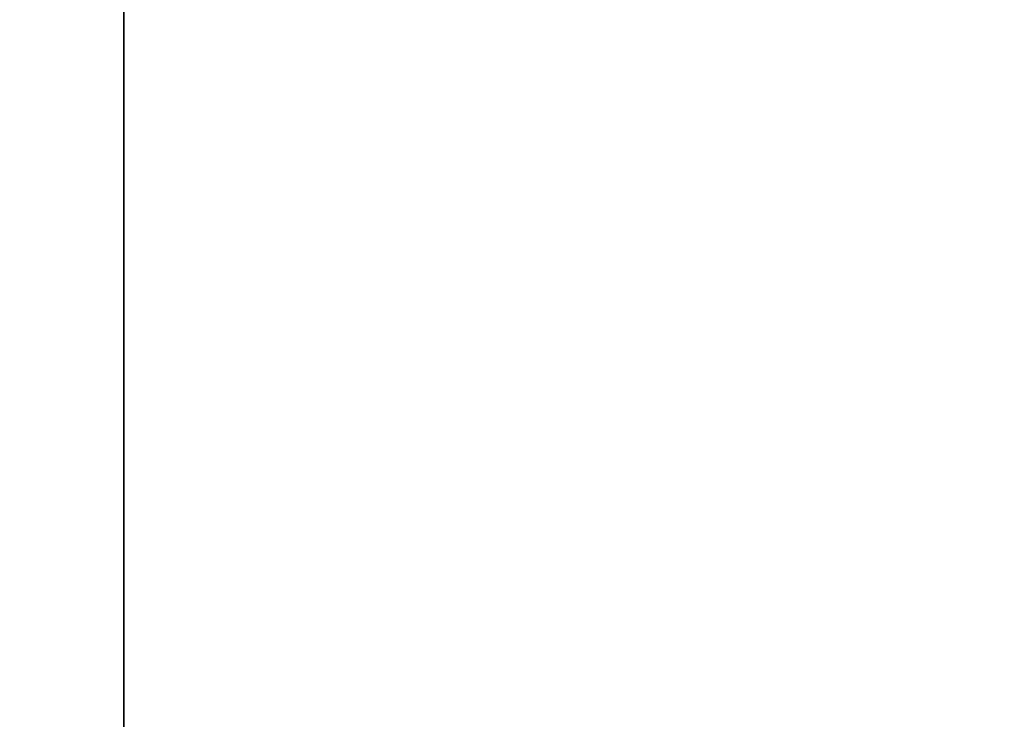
# Model space of a CAD drawing. Header units: millimetres. Extents: x 549 to 1049, y -22 to 79.
# Tile 45 of 127: x 658.095 to 658.1471, y 47.9344 to 47.9714. Entities that reach past the tile are written whole.
import ezdxf

# ---------------------------------------------------------------- set-up
doc = ezdxf.new("R2010")
doc.units = ezdxf.units.MM
doc.header["$LTSCALE"] = 41.718519
doc.layers.add('34', color=7, linetype='CONTINUOUS')
doc.layers.add('35', color=7, linetype='CONTINUOUS')

msp = doc.modelspace()

# ---------------------------------------------------------------- linework, layer by layer
at = {"layer": '34', "color": 44, "linetype": 'Continuous', "true_color": 0x8c7500}
for points in [[(658.100553, 77.39743, 136.280606), (651.486776, -22.00257, 140.950918), (651.486776, 77.39743, 140.950918), (658.100553, 77.39743, 136.280606)], [(658.100553, -22.00257, 136.280606), (651.486776, -22.00257, 140.950918), (658.100553, 77.39743, 136.280606), (658.100553, -22.00257, 136.280606)], [(664.862095, 77.39743, 131.826909), (658.100553, -22.00257, 136.280606), (658.100553, 77.39743, 136.280606), (664.862095, 77.39743, 131.826909)], [(664.862095, -22.00257, 131.826909), (658.100553, -22.00257, 136.280606), (664.862095, 77.39743, 131.826909), (664.862095, -22.00257, 131.826909)]]:
    msp.add_3dface(points, dxfattribs=at)
at = {"layer": '35', "color": 44, "linetype": 'Continuous', "true_color": 0x8c7500}
for points in [[(657.884781, -22.00257, 549.182616), (664.641665, -22.00257, 553.643377), (657.884781, 77.39743, 549.182616), (657.884781, -22.00257, 549.182616)], [(657.884781, 77.39743, 549.182616), (664.641665, -22.00257, 553.643377), (664.641665, 77.39743, 553.643377), (657.884781, 77.39743, 549.182616)]]:
    msp.add_3dface(points, dxfattribs=at)

doc.saveas('drawing.dxf')
